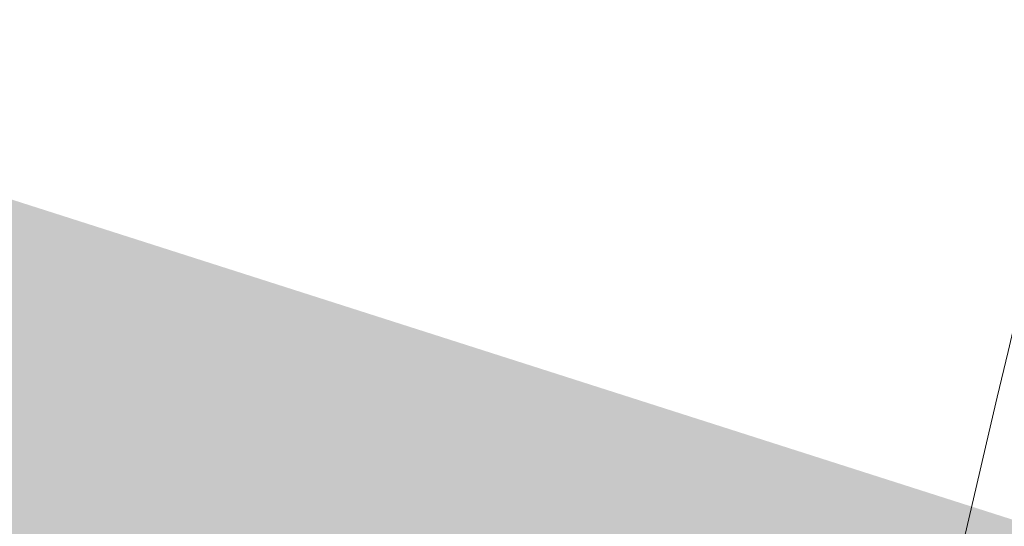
# Model space of a CAD drawing. Header units: metres. Extents: x 163628 to 167676, y 402708 to 405373.
# Tile 138 of 256: x 165467.068 to 165468.32, y 403879.221 to 403879.865. Entities that reach past the tile are written whole.
import ezdxf

# ---------------------------------------------------------------- set-up
doc = ezdxf.new("R2010")
doc.units = ezdxf.units.M
doc.linetypes.add('X-CA190022.004-UO-TXT_Tekst 1op200$0$AL-DETAILS', pattern=[5.2, 2, -1.2, 2])
for name, color, linetype, lineweight in [('X-CA190022.004-UO-BGT_Ondergrond$0$GE_316_WGDFietspad_Vlak_GEM', 253, 'Continuous', 9), ('X-CA190022.004-UO-BGT_Ondergrond$0$GE_317_WGDVoetpad_Vlak_GEM', 253, 'Continuous', 9), ('X-CA190022.004-UO-TXT_Tekst 1op200$0$X-XX-AL-VERWIJZING_DETAIL-G', 7, 'X-CA190022.004-UO-TXT_Tekst 1op200$0$AL-DETAILS', 0)]:
    doc.layers.add(name, color=color, linetype=linetype, lineweight=lineweight)
doc.layers.add('X-CA190022.004-UO-TXT_Tekst 1op200$0$X-XX-AL-VERWIJZING-V', color=253, linetype='Continuous', lineweight=0, transparency=0.4)

msp = doc.modelspace()

# ---------------------------------------------------------------- hatches: boundary and pattern name
at = {"layer": 'X-CA190022.004-UO-TXT_Tekst 1op200$0$X-XX-AL-VERWIJZING-V'}
h = msp.add_hatch(color=256, dxfattribs=at)
h.dxf.hatch_style = 1
h.paths.add_polyline_path([(165471.5061, 403877.3387), (165470.2951, 403878.5867), (165468.4733, 403879.0523), (165464.8735, 403880.2037), (165449.202, 403882.613), (165469.0326, 403843.2517), (165489.1505, 403864.1852)])

# ---------------------------------------------------------------- linework, layer by layer
at = {"layer": 'X-CA190022.004-UO-BGT_Ondergrond$0$GE_316_WGDFietspad_Vlak_GEM'}
msp.add_arc((165598.9048, 403848.731), 134.143, 166.050217, 169.316447, dxfattribs=at)
at = {"layer": 'X-CA190022.004-UO-BGT_Ondergrond$0$GE_317_WGDVoetpad_Vlak_GEM', "extrusion": (0, 0, -1)}
msp.add_arc((-165598.9048, 403848.731), 134.143, 10.683553, 13.949783, dxfattribs=at)
at = {"layer": 'X-CA190022.004-UO-TXT_Tekst 1op200$0$X-XX-AL-VERWIJZING_DETAIL-G', "const_width": 0.25, "flags": 128}
msp.add_lwpolyline([(165489.1505, 403864.1852), (165471.5061, 403877.3387), (165470.2951, 403878.5867), (165468.4733, 403879.0523), (165464.8735, 403880.2037), (165419.0791, 403887.2442)], dxfattribs=at)

doc.saveas('drawing.dxf')
